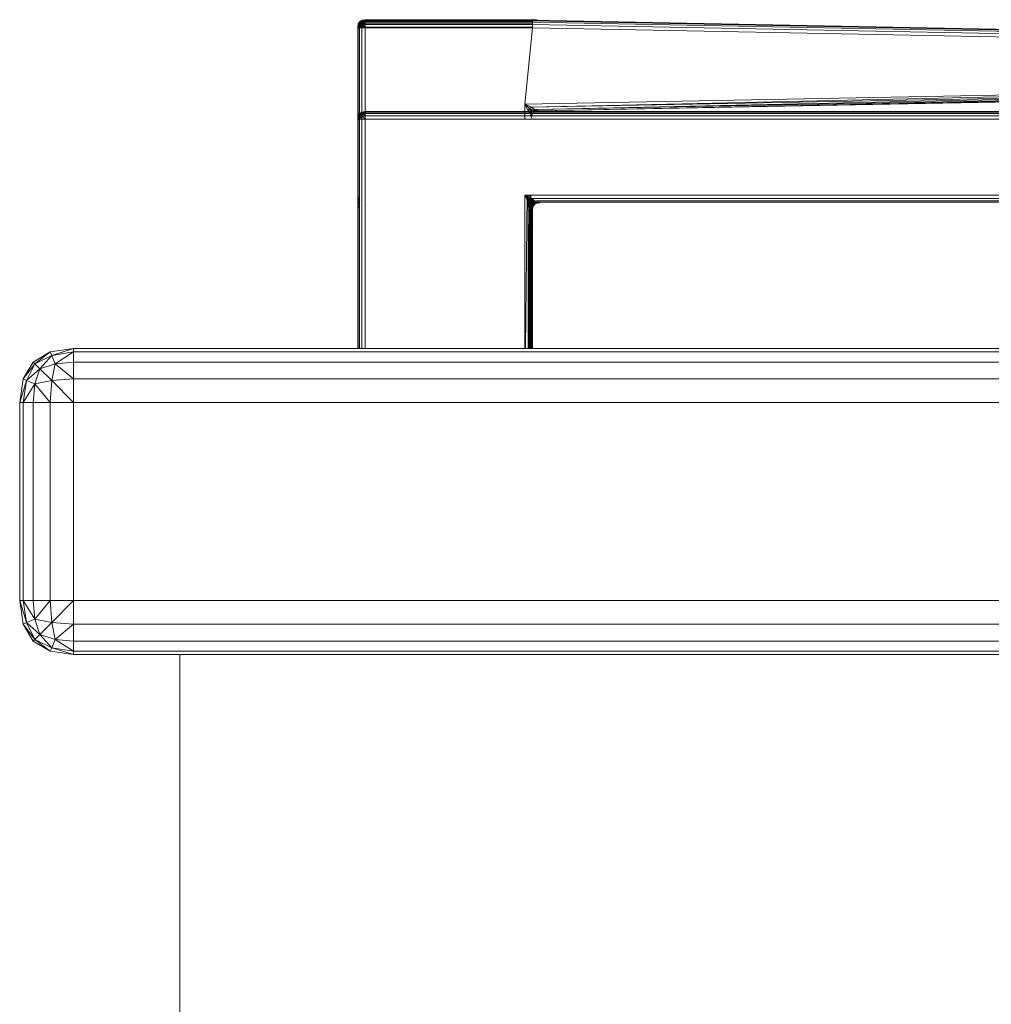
# Model space of a CAD drawing. Header units: millimetres. Extents: x 1 to 3476, y -521 to 159.
# Tile 33 of 130: x 999 to 1077, y 80 to 159. Entities that reach past the tile are written whole.
import ezdxf

# ---------------------------------------------------------------- set-up
doc = ezdxf.new("R2010")
doc.units = ezdxf.units.MM
doc.layers.add('VG491211CA_dwg', color=8, linetype='Continuous', lineweight=9)

# ---------------------------------------------------------------- blocks, each defined once
blk = doc.blocks.new('VG491211CA_dwg-300031-Północ')
at = {"color": 18, "lineweight": 9}
for p, q in [((-881.015, 158.338), (-880.977, 158.6)), ((-880.977, 158.6), (-881.015, 158.338)), ((-880.986, 158.547), (-880.874, 158.734)), ((-880.874, 158.734), (-880.986, 158.547)), ((-880.986, 158.547), (-880.855, 158.716)), ((-880.986, 158.547), (-880.855, 158.716)), ((-880.977, 158.6), (-880.865, 158.788)), ((-880.865, 158.788), (-880.977, 158.6)), ((-880.977, 158.6), (-880.846, 158.769)), ((-880.977, 158.6), (-880.846, 158.769)), ((-880.94, 158.582), (-880.977, 158.6)), ((-880.977, 158.6), (-880.94, 158.582)), ((-880.948, 158.528), (-880.855, 158.716)), ((-880.855, 158.716), (-880.948, 158.528)), ((-880.948, 158.528), (-880.799, 158.659)), ((-880.948, 158.528), (-880.799, 158.659)), ((-880.94, 158.582), (-880.846, 158.769)), ((-880.846, 158.769), (-880.94, 158.582)), ((-880.94, 158.582), (-880.79, 158.713)), ((-880.94, 158.582), (-880.79, 158.713)), ((-880.686, 158.847), (-880.874, 158.734)), ((-880.874, 158.734), (-880.686, 158.847)), ((-880.874, 158.734), (-880.855, 158.716)), ((-880.855, 158.716), (-880.874, 158.734)), ((-880.677, 158.9), (-880.865, 158.788)), ((-880.865, 158.788), (-880.677, 158.9)), ((-880.865, 158.788), (-880.846, 158.769)), ((-880.846, 158.769), (-880.865, 158.788)), ((-880.686, 158.847), (-880.855, 158.716)), ((-880.686, 158.847), (-880.855, 158.716)), ((-880.667, 158.809), (-880.855, 158.716)), ((-880.855, 158.716), (-880.667, 158.809)), ((-880.855, 158.716), (-880.799, 158.659)), ((-880.799, 158.659), (-880.855, 158.716)), ((-880.799, 158.659), (-880.855, 158.491)), ((-880.799, 158.659), (-880.855, 158.491)), ((-880.677, 158.9), (-880.846, 158.769)), ((-880.677, 158.9), (-880.846, 158.769)), ((-880.658, 158.863), (-880.846, 158.769)), ((-880.846, 158.769), (-880.658, 158.863)), ((-880.846, 158.769), (-880.79, 158.713)), ((-880.79, 158.713), (-880.846, 158.769)), ((-880.79, 158.713), (-880.846, 158.544)), ((-880.846, 158.544), (-880.79, 158.713)), ((-880.667, 158.809), (-880.799, 158.659)), ((-880.667, 158.809), (-880.799, 158.659)), ((-880.63, 158.716), (-880.799, 158.659)), ((-880.799, 158.659), (-880.63, 158.716)), ((-880.667, 158.528), (-880.799, 158.659)), ((-880.667, 158.528), (-880.799, 158.659)), ((-880.658, 158.863), (-880.79, 158.713)), ((-880.658, 158.863), (-880.79, 158.713)), ((-880.79, 158.713), (-880.621, 158.769)), ((-880.621, 158.769), (-880.79, 158.713)), ((-880.658, 158.582), (-880.79, 158.713)), ((-880.658, 158.582), (-880.79, 158.713)), ((-880.424, 158.884), (-880.686, 158.847)), ((-880.686, 158.847), (-880.424, 158.884)), ((-880.667, 158.809), (-880.686, 158.847)), ((-880.686, 158.847), (-880.667, 158.809)), ((-880.415, 158.938), (-880.677, 158.9)), ((-880.677, 158.9), (-880.415, 158.938)), ((-880.658, 158.863), (-880.677, 158.9)), ((-880.677, 158.9), (-880.658, 158.863)), ((-880.424, 158.884), (-880.667, 158.809)), ((-880.424, 158.884), (-880.667, 158.809)), ((-880.424, 158.847), (-880.667, 158.809)), ((-880.667, 158.809), (-880.424, 158.847)), ((-880.63, 158.716), (-880.667, 158.809)), ((-880.667, 158.809), (-880.63, 158.716)), ((-880.667, 158.528), (-880.63, 158.716)), ((-880.63, 158.716), (-880.667, 158.528)), ((-880.415, 158.938), (-880.658, 158.863)), ((-880.415, 158.938), (-880.658, 158.863)), ((-880.415, 158.9), (-880.658, 158.863)), ((-880.658, 158.863), (-880.415, 158.9)), ((-880.621, 158.769), (-880.658, 158.863)), ((-880.658, 158.863), (-880.621, 158.769)), ((-880.621, 158.769), (-880.658, 158.582)), ((-880.658, 158.582), (-880.621, 158.769)), ((-880.424, 158.847), (-880.63, 158.716)), ((-880.424, 158.847), (-880.63, 158.716)), ((-880.424, 158.734), (-880.63, 158.716)), ((-880.63, 158.716), (-880.424, 158.734)), ((-880.424, 158.547), (-880.63, 158.716)), ((-880.424, 158.547), (-880.63, 158.716)), ((-880.415, 158.9), (-880.621, 158.769)), ((-880.415, 158.9), (-880.621, 158.769)), ((-880.621, 158.769), (-880.415, 158.788)), ((-880.415, 158.788), (-880.621, 158.769)), ((-880.415, 158.6), (-880.621, 158.769)), ((-880.415, 158.6), (-880.621, 158.769)), ((-880.424, 158.884), (-867.031, 158.884)), ((-880.424, 158.847), (-880.424, 158.884)), ((-867.031, 158.884), (-880.424, 158.884)), ((-880.424, 158.884), (-880.424, 158.847)), ((-880.424, 158.847), (-867.028, 158.847)), ((-880.424, 158.734), (-880.424, 158.847)), ((-867.028, 158.847), (-880.424, 158.847)), ((-880.424, 158.847), (-880.424, 158.734)), ((-867.027, 158.734), (-880.424, 158.734)), ((-880.424, 158.734), (-880.424, 158.547)), ((-880.424, 158.734), (-867.027, 158.734)), ((-880.424, 158.547), (-880.424, 158.734)), ((-880.415, 158.938), (-867.023, 158.938)), ((-880.415, 158.9), (-880.415, 158.938)), ((-867.023, 158.938), (-880.415, 158.938)), ((-880.415, 158.938), (-880.415, 158.9)), ((-880.415, 158.9), (-867.02, 158.9)), ((-880.415, 158.788), (-880.415, 158.9)), ((-880.415, 158.9), (-880.415, 158.788)), ((-867.02, 158.9), (-880.415, 158.9)), ((-880.415, 158.788), (-867.028, 158.788)), ((-880.415, 158.6), (-880.415, 158.788)), ((-867.028, 158.788), (-880.415, 158.788)), ((-880.415, 158.788), (-880.415, 158.6)), ((-867.027, 158.6), (-880.415, 158.6)), ((-880.415, 158.6), (-867.027, 158.6)), ((-867.028, 158.847), (-867.031, 158.884)), ((-867.031, 158.884), (-866.652, 158.877)), ((-867.031, 158.884), (-867.028, 158.847)), ((-866.652, 158.877), (-867.031, 158.884)), ((-867.028, 158.847), (-867.027, 158.734)), ((-789.411, 157.347), (-867.028, 158.847)), ((-789.411, 157.234), (-867.027, 158.734)), ((-867.027, 158.734), (-867.027, 158.547)), ((-867.02, 158.9), (-867.023, 158.938)), ((-867.023, 158.938), (-866.652, 158.931)), ((-867.023, 158.938), (-867.02, 158.9)), ((-866.652, 158.931), (-867.023, 158.938)), ((-789.794, 157.408), (-867.02, 158.9)), ((-881.023, 158.284), (-880.986, 158.547)), ((-880.986, 158.547), (-881.023, 158.284)), ((-881.023, 158.284), (-880.948, 158.528)), ((-881.023, 158.284), (-880.948, 158.528)), ((-881.023, 132.579), (-881.023, 158.284)), ((-881.023, 158.284), (-880.986, 158.284)), ((-881.023, 158.284), (-881.023, 132.579)), ((-880.986, 158.284), (-881.023, 158.284)), ((-881.015, 158.338), (-880.94, 158.582)), ((-881.015, 158.338), (-880.94, 158.582)), ((-881.015, 132.579), (-881.015, 158.338)), ((-881.015, 158.338), (-880.977, 158.338)), ((-881.015, 158.338), (-881.015, 132.579)), ((-880.977, 158.338), (-881.015, 158.338)), ((-880.948, 158.528), (-880.986, 158.547)), ((-880.986, 158.547), (-880.948, 158.528)), ((-880.986, 158.284), (-880.948, 158.528)), ((-880.948, 158.528), (-880.986, 158.284)), ((-880.986, 158.284), (-880.855, 158.491)), ((-880.986, 158.284), (-880.855, 158.491)), ((-880.986, 132.579), (-880.986, 158.284)), ((-880.986, 158.284), (-880.874, 158.284)), ((-880.986, 158.284), (-880.986, 132.579)), ((-880.874, 158.284), (-880.986, 158.284)), ((-880.977, 158.338), (-880.94, 158.582)), ((-880.94, 158.582), (-880.977, 158.338)), ((-880.977, 158.338), (-880.846, 158.544)), ((-880.977, 158.338), (-880.846, 158.544)), ((-880.977, 132.579), (-880.977, 158.338)), ((-880.977, 158.338), (-880.865, 158.338)), ((-880.977, 158.338), (-880.977, 132.579)), ((-880.865, 158.338), (-880.977, 158.338)), ((-880.855, 158.491), (-880.948, 158.528)), ((-880.948, 158.528), (-880.855, 158.491)), ((-880.846, 158.544), (-880.94, 158.582)), ((-880.94, 158.582), (-880.846, 158.544)), ((-880.855, 158.491), (-880.874, 158.284)), ((-880.855, 158.491), (-880.874, 158.284)), ((-880.686, 158.284), (-880.874, 158.284)), ((-880.874, 158.284), (-880.874, 132.579)), ((-880.846, 158.544), (-880.865, 158.338)), ((-880.865, 158.338), (-880.846, 158.544)), ((-880.677, 158.338), (-880.865, 158.338)), ((-880.855, 158.491), (-880.667, 158.528)), ((-880.667, 158.528), (-880.855, 158.491)), ((-880.686, 158.284), (-880.855, 158.491)), ((-880.686, 158.284), (-880.855, 158.491)), ((-880.658, 158.582), (-880.846, 158.544)), ((-880.846, 158.544), (-880.658, 158.582)), ((-880.677, 158.338), (-880.846, 158.544)), ((-880.677, 158.338), (-880.846, 158.544)), ((-880.686, 158.284), (-880.667, 158.528)), ((-880.667, 158.528), (-880.686, 158.284)), ((-880.686, 132.579), (-880.686, 158.284)), ((-880.424, 158.284), (-880.686, 158.284)), ((-880.658, 158.582), (-880.677, 158.338)), ((-880.677, 158.338), (-880.658, 158.582)), ((-880.415, 158.338), (-880.677, 158.338)), ((-880.667, 158.528), (-880.424, 158.547)), ((-880.424, 158.547), (-880.667, 158.528)), ((-880.424, 158.284), (-880.667, 158.528)), ((-880.424, 158.284), (-880.667, 158.528)), ((-880.415, 158.6), (-880.658, 158.582)), ((-880.658, 158.582), (-880.415, 158.6)), ((-880.415, 158.338), (-880.658, 158.582)), ((-880.415, 158.338), (-880.658, 158.582)), ((-880.424, 158.547), (-867.027, 158.547)), ((-880.424, 158.547), (-880.424, 158.284)), ((-867.027, 158.547), (-880.424, 158.547)), ((-880.424, 158.284), (-880.424, 158.547)), ((-880.424, 158.284), (-867.029, 158.284)), ((-880.424, 151.581), (-880.424, 158.284)), ((-880.415, 158.338), (-880.415, 158.6)), ((-880.415, 158.6), (-880.415, 158.338)), ((-880.415, 158.338), (-867.029, 158.338)), ((-867.029, 158.284), (-867.624, 152.169)), ((-867.027, 158.547), (-867.029, 158.284)), ((-867.029, 158.284), (-789.411, 156.784)), ((-867.027, 158.547), (-789.411, 157.047)), ((-789.411, 153.681), (-867.624, 152.169)), ((-789.411, 153.646), (-867.099, 151.917)), ((-789.411, 153.418), (-867.099, 151.917)), ((-789.411, 153.394), (-866.724, 151.737)), ((-789.411, 153.231), (-866.724, 151.737)), ((-866.499, 151.629), (-789.411, 153.216)), ((-866.499, 151.629), (-789.411, 153.118)), ((-880.686, 151.538), (-880.873, 151.426)), ((-880.873, 151.426), (-880.686, 151.538)), ((-880.686, 151.538), (-880.855, 151.407)), ((-880.686, 151.538), (-880.855, 151.407)), ((-880.667, 151.501), (-880.855, 151.407)), ((-880.855, 151.407), (-880.667, 151.501)), ((-880.667, 151.501), (-880.799, 151.351)), ((-880.667, 151.501), (-880.798, 151.351)), ((-880.423, 151.576), (-880.686, 151.538)), ((-880.686, 151.538), (-880.423, 151.576)), ((-880.667, 151.501), (-880.686, 151.538)), ((-880.686, 151.538), (-880.667, 151.501)), ((-880.423, 151.576), (-880.667, 151.501)), ((-880.423, 151.576), (-880.667, 151.501)), ((-880.423, 151.538), (-880.667, 151.501)), ((-880.667, 151.501), (-880.423, 151.538)), ((-880.63, 151.407), (-880.667, 151.501)), ((-880.667, 151.501), (-880.63, 151.407)), ((-880.423, 151.538), (-880.63, 151.407)), ((-880.423, 151.538), (-880.63, 151.407)), ((-880.423, 151.576), (-867.023, 151.576)), ((-880.423, 151.538), (-880.423, 151.576)), ((-880.423, 151.576), (-880.423, 151.538)), ((-867.023, 151.576), (-880.423, 151.576)), ((-880.423, 151.538), (-867.023, 151.538)), ((-880.423, 151.426), (-880.423, 151.538)), ((-867.023, 151.538), (-880.423, 151.538)), ((-880.423, 151.538), (-880.423, 151.426)), ((-867.099, 151.917), (-867.624, 152.169)), ((-867.624, 152.169), (-867.261, 151.815)), ((-867.624, 152.169), (-867.361, 151.649)), ((-867.624, 152.169), (-867.624, 150.976)), ((-867.361, 151.649), (-867.262, 151.815)), ((-867.261, 151.815), (-867.361, 151.649)), ((-867.155, 151.354), (-867.361, 151.649)), ((-867.136, 151.429), (-867.361, 151.649)), ((-867.155, 151.354), (-867.361, 151.649)), ((-867.155, 151.354), (-867.361, 151.649)), ((-867.352, 151.703), (-867.253, 151.868)), ((-867.253, 151.868), (-867.352, 151.703)), ((-867.262, 151.815), (-867.099, 151.917)), ((-867.136, 151.429), (-867.262, 151.815)), ((-867.262, 151.815), (-867.024, 151.581)), ((-867.099, 151.917), (-867.261, 151.815)), ((-866.874, 151.696), (-867.261, 151.815)), ((-867.261, 151.815), (-867.024, 151.581)), ((-867.261, 151.815), (-867.136, 151.429)), ((-867.127, 151.483), (-867.253, 151.868)), ((-867.253, 151.868), (-867.127, 151.483)), ((-867.225, 151.576), (-866.652, 151.576)), ((-866.652, 151.576), (-867.225, 151.576)), ((-867.024, 151.581), (-867.136, 151.429)), ((-867.136, 151.429), (-867.024, 151.581)), ((-866.799, 151.717), (-867.099, 151.917)), ((-866.799, 151.717), (-867.099, 151.917)), ((-866.874, 151.696), (-867.024, 151.581)), ((-867.024, 151.581), (-866.874, 151.696)), ((-867.023, 151.576), (-866.652, 151.576)), ((-866.652, 151.576), (-867.023, 151.576)), ((-790.574, 151.538), (-867.023, 151.538)), ((-866.865, 151.75), (-867.015, 151.635)), ((-867.015, 151.635), (-866.865, 151.75)), ((-867.015, 151.63), (-866.652, 151.63)), ((-867.015, 151.63), (-866.652, 151.63)), ((-866.874, 151.696), (-866.911, 151.471)), ((-866.911, 151.471), (-866.874, 151.696)), ((-866.865, 151.75), (-866.902, 151.524)), ((-866.902, 151.524), (-866.865, 151.75)), ((-866.874, 151.696), (-866.724, 151.587)), ((-866.874, 151.696), (-866.724, 151.587)), ((-866.865, 151.75), (-866.715, 151.64)), ((-866.865, 151.75), (-866.715, 151.64)), ((-866.799, 151.717), (-866.724, 151.587)), ((-866.724, 151.737), (-866.499, 151.629)), ((-866.724, 151.587), (-866.499, 151.629)), ((-866.652, 151.6), (-866.724, 151.587)), ((-866.724, 151.587), (-866.686, 151.55)), ((-866.686, 151.55), (-866.724, 151.587)), ((-866.499, 151.629), (-866.686, 151.55)), ((-866.686, 151.55), (-866.499, 151.629)), ((-866.652, 151.614), (-866.677, 151.604)), ((-866.677, 151.604), (-866.652, 151.614)), ((-866.424, 151.593), (-866.652, 151.556)), ((-866.652, 151.556), (-866.424, 151.593)), ((-790.904, 151.592), (-866.652, 151.592)), ((-866.499, 151.629), (-866.424, 151.593)), ((-866.424, 151.593), (-866.499, 151.629)), ((-881.023, 150.976), (-880.986, 151.238)), ((-880.986, 151.238), (-881.023, 150.976)), ((-881.023, 150.976), (-880.986, 151.238)), ((-880.986, 151.238), (-881.023, 150.976)), ((-881.023, 150.976), (-880.948, 151.22)), ((-881.023, 150.976), (-880.948, 151.22)), ((-881.023, 150.976), (-880.948, 151.22)), ((-881.023, 150.976), (-880.948, 151.22)), ((-881.023, 150.976), (-881.023, 144.273)), ((-880.986, 150.976), (-881.023, 150.976)), ((-881.023, 144.273), (-881.023, 150.976)), ((-881.023, 150.976), (-880.986, 150.976)), ((-881.023, 150.976), (-881.023, 144.273)), ((-880.986, 150.976), (-881.023, 150.976)), ((-881.023, 132.579), (-881.023, 150.976)), ((-881.023, 150.976), (-880.986, 150.976)), ((-881.015, 151.03), (-880.977, 151.292)), ((-880.977, 151.292), (-881.015, 151.03)), ((-881.015, 151.03), (-880.977, 151.292)), ((-880.977, 151.292), (-881.015, 151.03)), ((-881.015, 151.03), (-880.94, 151.273)), ((-881.015, 151.03), (-880.94, 151.273)), ((-881.015, 151.03), (-880.94, 151.273)), ((-881.015, 151.03), (-880.94, 151.273)), ((-881.015, 144.326), (-881.015, 151.03)), ((-881.015, 151.03), (-880.977, 151.03)), ((-881.015, 151.03), (-881.015, 132.579)), ((-880.977, 151.03), (-881.015, 151.03)), ((-881.015, 132.579), (-881.015, 151.03)), ((-881.015, 151.03), (-880.977, 151.03)), ((-881.015, 151.03), (-881.015, 132.579)), ((-880.977, 151.03), (-881.015, 151.03)), ((-880.986, 151.238), (-880.874, 151.426)), ((-880.874, 151.426), (-880.986, 151.238)), ((-880.986, 151.238), (-880.873, 151.426)), ((-880.873, 151.426), (-880.986, 151.238)), ((-880.986, 151.238), (-880.855, 151.407)), ((-880.986, 151.238), (-880.855, 151.407)), ((-880.986, 151.238), (-880.855, 151.407)), ((-880.986, 151.238), (-880.855, 151.407)), ((-880.948, 151.22), (-880.986, 151.238)), ((-880.986, 151.238), (-880.948, 151.22)), ((-880.948, 151.22), (-880.986, 151.238)), ((-880.986, 151.238), (-880.948, 151.22)), ((-880.986, 150.976), (-880.948, 151.22)), ((-880.948, 151.22), (-880.986, 150.976)), ((-880.986, 150.976), (-880.948, 151.22)), ((-880.948, 151.22), (-880.986, 150.976)), ((-880.986, 150.976), (-880.855, 151.182)), ((-880.986, 150.976), (-880.855, 151.182)), ((-880.986, 150.976), (-880.855, 151.182)), ((-880.986, 150.976), (-880.855, 151.182)), ((-880.986, 150.976), (-880.874, 150.976)), ((-880.986, 150.976), (-880.986, 144.535)), ((-880.874, 150.976), (-880.986, 150.976)), ((-880.986, 144.273), (-880.986, 150.976)), ((-880.986, 150.976), (-880.873, 150.976)), ((-880.986, 150.976), (-880.986, 144.273)), ((-880.873, 150.976), (-880.986, 150.976)), ((-880.986, 132.579), (-880.986, 150.976)), ((-880.977, 151.292), (-880.865, 151.48)), ((-880.865, 151.48), (-880.977, 151.292)), ((-880.977, 151.292), (-880.865, 151.48)), ((-880.865, 151.48), (-880.977, 151.292)), ((-880.94, 151.273), (-880.977, 151.292)), ((-880.977, 151.292), (-880.94, 151.273)), ((-880.94, 151.273), (-880.977, 151.292)), ((-880.977, 151.292), (-880.94, 151.273)), ((-880.977, 151.03), (-880.94, 151.273)), ((-880.94, 151.273), (-880.977, 151.03)), ((-880.977, 151.03), (-880.94, 151.273)), ((-880.94, 151.273), (-880.977, 151.03)), ((-880.977, 144.326), (-880.977, 151.03)), ((-880.977, 151.03), (-880.865, 151.03)), ((-880.977, 151.03), (-880.977, 132.579)), ((-880.865, 151.03), (-880.977, 151.03)), ((-880.977, 132.579), (-880.977, 151.03)), ((-880.977, 151.03), (-880.865, 151.03)), ((-880.977, 151.03), (-880.977, 132.579)), ((-880.865, 151.03), (-880.977, 151.03)), ((-880.948, 151.22), (-880.855, 151.407)), ((-880.855, 151.407), (-880.948, 151.22)), ((-880.948, 151.22), (-880.799, 151.351)), ((-880.948, 151.22), (-880.798, 151.351)), ((-880.855, 151.182), (-880.948, 151.22)), ((-880.948, 151.22), (-880.855, 151.182)), ((-880.873, 150.976), (-880.874, 144.273)), ((-880.873, 150.976), (-880.874, 144.273)), ((-880.873, 151.426), (-880.855, 151.407)), ((-880.855, 151.407), (-880.873, 151.426)), ((-880.855, 151.182), (-880.873, 150.976)), ((-880.855, 151.182), (-880.873, 150.976)), ((-880.686, 150.976), (-880.873, 150.976)), ((-880.873, 150.976), (-880.686, 150.976)), ((-880.855, 151.407), (-880.799, 151.351)), ((-880.798, 151.351), (-880.855, 151.407)), ((-880.798, 151.351), (-880.855, 151.182)), ((-880.799, 151.351), (-880.855, 151.182)), ((-880.855, 151.182), (-880.667, 151.22)), ((-880.667, 151.22), (-880.855, 151.182)), ((-880.686, 150.976), (-880.855, 151.182)), ((-880.686, 150.976), (-880.855, 151.182)), ((-880.799, 151.351), (-880.63, 151.407)), ((-880.667, 151.22), (-880.799, 151.351)), ((-880.63, 151.407), (-880.798, 151.351)), ((-880.667, 151.22), (-880.798, 151.351)), ((-880.686, 150.976), (-880.667, 151.22)), ((-880.667, 151.22), (-880.686, 150.976)), ((-880.686, 144.273), (-880.686, 150.976)), ((-880.423, 150.976), (-880.686, 150.976)), ((-880.686, 150.976), (-880.686, 144.273)), ((-880.686, 150.976), (-880.423, 150.976)), ((-880.667, 151.22), (-880.63, 151.407)), ((-880.63, 151.407), (-880.667, 151.22)), ((-880.667, 151.22), (-880.423, 151.238)), ((-880.423, 151.238), (-880.667, 151.22)), ((-880.423, 150.976), (-880.667, 151.22)), ((-880.423, 150.976), (-880.667, 151.22)), ((-880.423, 151.426), (-880.63, 151.407)), ((-880.63, 151.407), (-880.423, 151.426)), ((-880.423, 151.238), (-880.63, 151.407)), ((-880.423, 151.238), (-880.63, 151.407)), ((-867.023, 151.426), (-880.423, 151.426)), ((-880.423, 151.426), (-880.423, 151.238)), ((-880.423, 151.238), (-880.423, 151.426)), ((-880.423, 151.426), (-867.023, 151.426)), ((-880.423, 151.238), (-867.023, 151.238)), ((-880.423, 151.238), (-880.423, 150.976)), ((-867.023, 151.238), (-880.423, 151.238)), ((-880.423, 150.976), (-880.423, 151.238)), ((-880.423, 144.273), (-880.423, 150.976)), ((-880.423, 150.976), (-867.023, 150.976)), ((-867.061, 151.055), (-867.174, 151.278)), ((-867.174, 151.278), (-867.061, 151.055)), ((-867.155, 151.354), (-867.023, 151.281)), ((-867.155, 151.354), (-867.024, 151.281)), ((-867.136, 151.429), (-867.023, 151.281)), ((-867.136, 151.429), (-867.024, 151.281)), ((-867.023, 151.426), (-790.461, 151.426)), ((-867.023, 151.238), (-790.274, 151.238)), ((-867.023, 150.976), (-790.011, 150.976)), ((-880.986, 144.535), (-881.023, 144.273)), ((-880.874, 144.723), (-880.986, 144.535)), ((-880.986, 144.535), (-880.863, 144.458)), ((-880.986, 144.535), (-880.95, 144.273)), ((-867.099, 144.61), (-867.624, 144.873)), ((-867.624, 144.873), (-867.26, 144.509)), ((-867.624, 144.873), (-867.361, 144.348)), ((-790.011, 144.873), (-867.624, 144.873)), ((-867.624, 144.873), (-867.624, 132.579)), ((-867.439, 144.887), (-867.582, 132.579)), ((-867.497, 144.542), (-867.074, 144.385)), ((-867.361, 144.893), (-867.361, 132.579)), ((-867.361, 144.348), (-867.26, 144.509)), ((-867.26, 144.509), (-867.361, 144.348)), ((-867.352, 144.401), (-867.251, 144.563)), ((-867.352, 144.401), (-867.251, 144.563)), ((-867.251, 144.563), (-867.352, 144.401)), ((-867.251, 144.563), (-867.352, 144.401)), ((-867.146, 144.101), (-867.352, 144.401)), ((-867.146, 144.101), (-867.352, 144.401)), ((-867.127, 144.176), (-867.352, 144.401)), ((-867.127, 144.176), (-867.352, 144.401)), ((-867.146, 144.101), (-867.352, 144.401)), ((-867.146, 144.101), (-867.352, 144.401)), ((-867.146, 144.101), (-867.352, 144.401)), ((-867.146, 144.101), (-867.352, 144.401)), ((-867.227, 144.904), (-867.331, 132.579)), ((-867.331, 132.579), (-867.227, 144.904)), ((-867.322, 132.579), (-867.219, 144.873)), ((-867.219, 144.873), (-867.322, 132.579)), ((-867.074, 144.385), (-867.303, 144.61)), ((-866.999, 144.404), (-867.303, 144.61)), ((-867.016, 144.452), (-867.295, 144.573)), ((-867.295, 144.573), (-867.183, 144.252)), ((-867.26, 144.509), (-867.099, 144.61)), ((-867.099, 144.61), (-867.26, 144.509)), ((-867.136, 144.123), (-867.26, 144.509)), ((-867.26, 144.509), (-867.023, 144.273)), ((-866.874, 144.385), (-867.26, 144.509)), ((-867.26, 144.509), (-867.023, 144.273)), ((-867.26, 144.509), (-867.136, 144.123)), ((-867.127, 144.176), (-867.251, 144.563)), ((-867.127, 144.176), (-867.251, 144.563)), ((-867.251, 144.563), (-867.127, 144.176)), ((-867.251, 144.563), (-867.127, 144.176)), ((-867.016, 144.452), (-867.183, 144.252)), ((-867.174, 132.579), (-867.174, 144.908)), ((-867.174, 144.908), (-867.174, 132.579)), ((-867.165, 144.873), (-867.165, 132.579)), ((-867.165, 144.873), (-867.165, 132.579)), ((-867.155, 132.579), (-867.094, 144.61)), ((-867.094, 144.61), (-867.155, 132.579)), ((-867.147, 132.579), (-867.085, 144.61)), ((-867.085, 144.61), (-867.147, 132.579)), ((-866.799, 144.404), (-867.099, 144.61)), ((-790.274, 144.61), (-867.099, 144.61)), ((-866.799, 144.404), (-867.099, 144.61)), ((-867.061, 132.579), (-867.061, 144.61)), ((-867.061, 144.61), (-867.061, 132.579)), ((-867.052, 132.579), (-867.052, 144.61)), ((-867.052, 144.61), (-867.052, 132.579)), ((-867.016, 144.452), (-867.027, 144.214)), ((-867.024, 132.579), (-867.024, 144.61)), ((-867.024, 144.61), (-867.024, 132.579)), ((-867.015, 132.579), (-867.015, 144.61)), ((-867.015, 144.61), (-867.015, 132.579)), ((-866.865, 144.439), (-867.015, 144.326)), ((-866.865, 144.439), (-867.015, 144.326)), ((-867.015, 144.326), (-866.865, 144.439)), ((-867.015, 144.326), (-866.865, 144.439)), ((-866.999, 144.404), (-866.919, 144.273)), ((-866.693, 144.31), (-866.924, 144.423)), ((-866.865, 144.439), (-866.902, 144.214)), ((-866.902, 144.214), (-866.865, 144.439)), ((-866.865, 144.439), (-866.902, 144.214)), ((-866.902, 144.214), (-866.865, 144.439)), ((-866.865, 144.439), (-866.715, 144.326)), ((-866.865, 144.439), (-866.715, 144.326)), ((-866.865, 144.439), (-866.715, 144.326)), ((-866.865, 144.439), (-866.715, 144.326)), ((-866.799, 144.404), (-866.724, 144.273)), ((-790.461, 144.423), (-866.724, 144.423)), ((-866.724, 144.423), (-866.498, 144.31)), ((-881.023, 144.273), (-880.95, 144.273)), ((-881.023, 144.273), (-880.986, 144.01)), ((-881.023, 132.579), (-881.023, 144.273)), ((-881.023, 144.273), (-881.023, 132.579)), ((-881.023, 144.273), (-881.023, 132.579)), ((-881.015, 132.579), (-881.015, 144.326)), ((-880.95, 144.273), (-880.986, 144.01)), ((-880.986, 132.579), (-880.986, 144.273)), ((-880.986, 144.273), (-880.986, 132.579)), ((-880.986, 144.01), (-880.863, 144.087)), ((-880.986, 144.01), (-880.874, 143.823)), ((-880.986, 144.01), (-880.986, 132.579)), ((-880.977, 132.579), (-880.977, 144.326)), ((-880.874, 144.273), (-880.873, 132.579)), ((-880.874, 144.273), (-880.873, 132.579)), ((-880.686, 132.579), (-880.686, 144.273)), ((-880.686, 144.273), (-880.686, 132.579)), ((-880.423, 132.579), (-880.423, 144.273)), ((-867.155, 144.048), (-867.361, 144.348)), ((-867.136, 144.123), (-867.361, 144.348)), ((-867.361, 144.348), (-867.361, 132.579)), ((-867.155, 144.048), (-867.361, 144.348)), ((-867.361, 132.579), (-867.361, 144.348)), ((-867.155, 144.048), (-867.361, 144.348)), ((-867.174, 143.673), (-867.361, 143.673)), ((-867.361, 143.658), (-867.221, 132.579)), ((-867.352, 144.048), (-867.218, 143.973)), ((-867.223, 144.273), (-867.334, 144.123)), ((-867.106, 144.16), (-867.334, 144.123)), ((-867.334, 144.123), (-867.218, 143.973)), ((-867.183, 144.252), (-867.309, 143.987)), ((-867.309, 143.987), (-867.138, 143.993)), ((-867.309, 143.987), (-867.174, 143.673)), ((-867.218, 143.973), (-867.254, 143.748)), ((-867.176, 143.935), (-867.254, 143.748)), ((-867.254, 143.748), (-867.197, 132.579)), ((-867.254, 143.748), (-867.11, 132.579)), ((-867.254, 143.748), (-867.215, 143.673)), ((-867.074, 144.385), (-867.223, 144.273)), ((-867.223, 144.273), (-867.106, 144.16)), ((-867.106, 144.16), (-867.218, 143.973)), ((-867.063, 144.123), (-867.218, 143.973)), ((-867.176, 143.935), (-867.218, 143.973)), ((-867.215, 143.673), (-867.176, 143.935)), ((-867.026, 143.673), (-867.215, 143.673)), ((-867.215, 143.673), (-867.1, 132.579)), ((-867.215, 143.673), (-867.068, 132.579)), ((-867.183, 144.252), (-867.027, 144.214)), ((-867.183, 144.252), (-867.138, 143.993)), ((-867.176, 143.935), (-867.063, 144.123)), ((-866.993, 143.935), (-867.176, 143.935)), ((-867.026, 143.673), (-867.176, 143.935)), ((-867.174, 143.673), (-867.176, 132.579)), ((-867.138, 143.993), (-867.174, 143.673)), ((-867.174, 132.579), (-867.174, 143.973)), ((-867.173, 143.973), (-867.174, 132.579)), ((-867.061, 143.748), (-867.174, 143.973)), ((-867.174, 143.673), (-867.026, 143.956)), ((-867.093, 132.579), (-867.174, 143.673)), ((-867.062, 143.673), (-867.174, 143.673)), ((-867.173, 143.973), (-867.061, 143.748)), ((-867.165, 144.026), (-867.165, 132.579)), ((-867.052, 143.801), (-867.165, 144.026)), ((-867.165, 144.026), (-867.165, 132.579)), ((-867.165, 144.026), (-867.052, 143.801)), ((-867.165, 144.026), (-867.165, 132.579)), ((-867.052, 143.801), (-867.165, 144.026)), ((-867.165, 144.026), (-867.165, 132.579)), ((-867.165, 144.026), (-867.052, 143.801)), ((-867.155, 144.048), (-867.023, 143.973)), ((-867.155, 144.048), (-867.023, 143.973)), ((-867.146, 144.101), (-867.015, 144.026)), ((-867.146, 144.101), (-867.015, 144.026)), ((-867.146, 144.101), (-867.015, 144.026)), ((-867.146, 144.101), (-867.015, 144.026)), ((-867.027, 144.214), (-867.138, 143.993)), ((-867.138, 143.993), (-867.026, 143.956)), ((-867.023, 144.273), (-867.136, 144.123)), ((-867.136, 144.123), (-867.023, 144.273)), ((-867.136, 144.123), (-866.911, 144.16)), ((-866.911, 144.16), (-867.136, 144.123)), ((-867.136, 144.123), (-867.023, 143.973)), ((-867.136, 144.123), (-867.023, 143.973)), ((-867.015, 144.326), (-867.127, 144.176)), ((-867.015, 144.326), (-867.127, 144.176)), ((-867.127, 144.176), (-867.015, 144.326)), ((-867.127, 144.176), (-867.015, 144.326)), ((-867.127, 144.176), (-866.902, 144.214)), ((-866.902, 144.214), (-867.127, 144.176)), ((-867.127, 144.176), (-866.902, 144.214)), ((-866.902, 144.214), (-867.127, 144.176)), ((-867.127, 144.176), (-867.015, 144.026)), ((-867.127, 144.176), (-867.015, 144.026)), ((-867.127, 144.176), (-867.015, 144.026)), ((-867.127, 144.176), (-867.015, 144.026)), ((-867.074, 144.385), (-867.106, 144.16)), ((-866.919, 144.273), (-867.106, 144.16)), ((-867.106, 144.16), (-867.063, 144.123)), ((-867.074, 144.385), (-866.919, 144.273)), ((-867.066, 132.579), (-867.062, 143.673)), ((-866.919, 144.273), (-867.063, 144.123)), ((-867.063, 144.123), (-866.875, 144.235)), ((-867.063, 144.123), (-866.884, 144.123)), ((-866.993, 143.935), (-867.063, 144.123)), ((-867.062, 143.673), (-867.026, 143.956)), ((-867.062, 143.673), (-866.993, 143.935)), ((-867.041, 132.579), (-867.062, 143.673)), ((-867.026, 143.673), (-867.062, 143.673)), ((-867.061, 143.748), (-867.023, 143.973)), ((-867.023, 143.973), (-867.061, 143.748)), ((-867.061, 143.748), (-866.986, 143.935)), ((-866.986, 143.935), (-867.061, 143.748)), ((-867.061, 132.579), (-867.061, 143.748)), ((-867.023, 143.673), (-867.061, 143.748)), ((-867.061, 143.748), (-867.061, 132.579)), ((-867.061, 143.748), (-867.023, 143.673)), ((-867.052, 143.801), (-867.015, 144.026)), ((-867.015, 144.026), (-867.052, 143.801)), ((-867.052, 143.801), (-867.015, 144.026)), ((-867.015, 144.026), (-867.052, 143.801)), ((-867.052, 143.801), (-866.977, 143.989)), ((-866.977, 143.989), (-867.052, 143.801)), ((-867.052, 143.801), (-866.977, 143.989)), ((-866.977, 143.989), (-867.052, 143.801)), ((-867.052, 132.579), (-867.052, 143.801)), ((-867.015, 143.726), (-867.052, 143.801)), ((-867.052, 143.801), (-867.052, 132.579)), ((-867.052, 143.801), (-867.015, 143.726)), ((-867.052, 132.579), (-867.052, 143.801)), ((-867.015, 143.726), (-867.052, 143.801)), ((-867.052, 143.801), (-867.052, 132.579)), ((-867.052, 143.801), (-867.015, 143.726)), ((-867.032, 132.579), (-867.026, 143.673)), ((-867.027, 144.214), (-866.828, 144.369)), ((-867.026, 143.956), (-867.027, 144.214)), ((-866.914, 144.153), (-867.027, 144.214)), ((-867.026, 143.956), (-866.914, 144.153)), ((-867.026, 143.956), (-866.884, 144.123)), ((-867.026, 143.956), (-866.993, 143.935)), ((-866.993, 143.935), (-867.026, 143.673)), ((-867.022, 132.579), (-867.026, 143.673)), ((-866.874, 144.385), (-867.023, 144.273)), ((-867.023, 144.273), (-866.874, 144.385)), ((-866.911, 144.16), (-867.023, 144.273)), ((-867.023, 144.273), (-866.911, 144.16)), ((-867.023, 143.973), (-866.911, 144.16)), ((-866.911, 144.16), (-867.023, 143.973)), ((-867.023, 143.973), (-866.873, 144.123)), ((-866.873, 144.123), (-867.023, 143.973)), ((-867.023, 143.973), (-866.986, 143.935)), ((-866.986, 143.935), (-867.023, 143.973)), ((-867.023, 143.673), (-866.986, 143.935)), ((-866.986, 143.935), (-867.023, 143.673)), ((-867.023, 132.579), (-867.023, 143.673)), ((-867.023, 143.673), (-867.023, 132.579)), ((-866.902, 144.214), (-867.015, 144.326)), ((-867.015, 144.326), (-866.902, 144.214)), ((-866.902, 144.214), (-867.015, 144.326)), ((-867.015, 144.326), (-866.902, 144.214)), ((-867.015, 144.026), (-866.902, 144.214)), ((-866.902, 144.214), (-867.015, 144.026)), ((-867.015, 144.026), (-866.902, 144.214)), ((-866.902, 144.214), (-867.015, 144.026)), ((-867.015, 144.026), (-866.865, 144.176)), ((-866.865, 144.176), (-867.015, 144.026)), ((-867.015, 144.026), (-866.865, 144.176)), ((-866.865, 144.176), (-867.015, 144.026)), ((-867.015, 144.026), (-866.977, 143.989)), ((-866.977, 143.989), (-867.015, 144.026)), ((-867.015, 144.026), (-866.977, 143.989)), ((-866.977, 143.989), (-867.015, 144.026)), ((-867.015, 143.726), (-866.977, 143.989)), ((-866.977, 143.989), (-867.015, 143.726)), ((-867.015, 143.726), (-866.977, 143.989)), ((-866.977, 143.989), (-867.015, 143.726)), ((-867.015, 132.579), (-867.015, 143.726)), ((-867.015, 143.726), (-867.015, 132.579)), ((-867.015, 132.579), (-867.015, 143.726)), ((-867.015, 143.726), (-867.015, 132.579)), ((-866.884, 144.123), (-866.993, 143.935)), ((-866.986, 143.935), (-866.873, 144.123)), ((-866.873, 144.123), (-866.986, 143.935)), ((-866.977, 143.989), (-866.865, 144.176)), ((-866.865, 144.176), (-866.977, 143.989)), ((-866.977, 143.989), (-866.865, 144.176)), ((-866.865, 144.176), (-866.977, 143.989)), ((-866.693, 144.31), (-866.919, 144.273)), ((-866.919, 144.273), (-866.875, 144.235)), ((-866.914, 144.153), (-866.828, 144.369)), ((-866.914, 144.153), (-866.722, 144.275)), ((-866.698, 144.235), (-866.914, 144.153)), ((-866.884, 144.123), (-866.914, 144.153)), ((-866.874, 144.385), (-866.911, 144.16)), ((-866.911, 144.16), (-866.874, 144.385)), ((-866.724, 144.273), (-866.911, 144.16)), ((-866.911, 144.16), (-866.724, 144.273)), ((-866.873, 144.123), (-866.911, 144.16)), ((-866.911, 144.16), (-866.873, 144.123)), ((-866.715, 144.326), (-866.902, 144.214)), ((-866.902, 144.214), (-866.715, 144.326)), ((-866.715, 144.326), (-866.902, 144.214)), ((-866.902, 144.214), (-866.715, 144.326)), ((-866.865, 144.176), (-866.902, 144.214)), ((-866.902, 144.214), (-866.865, 144.176)), ((-866.865, 144.176), (-866.902, 144.214)), ((-866.902, 144.214), (-866.865, 144.176)), ((-866.875, 144.235), (-866.884, 144.123)), ((-866.698, 144.235), (-866.884, 144.123)), ((-866.693, 144.31), (-866.875, 144.235)), ((-866.875, 144.235), (-866.612, 144.273)), ((-866.875, 144.235), (-866.698, 144.235)), ((-866.874, 144.385), (-866.724, 144.273)), ((-866.874, 144.385), (-866.724, 144.273)), ((-866.724, 144.273), (-866.873, 144.123)), ((-866.873, 144.123), (-866.724, 144.273)), ((-866.686, 144.235), (-866.873, 144.123)), ((-866.873, 144.123), (-866.686, 144.235)), ((-866.715, 144.326), (-866.865, 144.176)), ((-866.865, 144.176), (-866.715, 144.326)), ((-866.715, 144.326), (-866.865, 144.176)), ((-866.865, 144.176), (-866.715, 144.326)), ((-866.677, 144.289), (-866.865, 144.176)), ((-866.865, 144.176), (-866.677, 144.289)), ((-866.677, 144.289), (-866.865, 144.176)), ((-866.865, 144.176), (-866.677, 144.289)), ((-866.722, 144.275), (-866.828, 144.369)), ((-866.724, 144.273), (-866.498, 144.31)), ((-866.652, 144.285), (-866.724, 144.273)), ((-866.724, 144.273), (-866.686, 144.235)), ((-866.686, 144.235), (-866.724, 144.273)), ((-866.722, 144.275), (-866.652, 144.285)), ((-866.698, 144.235), (-866.722, 144.275)), ((-866.698, 144.235), (-866.469, 144.31)), ((-866.436, 144.273), (-866.698, 144.235)), ((-866.498, 144.31), (-866.686, 144.235)), ((-866.686, 144.235), (-866.498, 144.31)), ((-866.423, 144.273), (-866.686, 144.235)), ((-866.686, 144.235), (-866.423, 144.273)), ((-866.652, 144.292), (-866.677, 144.289)), ((-866.677, 144.289), (-866.652, 144.292)), ((-866.652, 144.292), (-866.677, 144.289)), ((-866.677, 144.289), (-866.652, 144.292)), ((-866.612, 144.273), (-866.652, 144.291)), ((-866.612, 144.273), (-866.436, 144.273)), ((-866.498, 144.31), (-790.574, 144.31)), ((-866.498, 144.31), (-866.423, 144.273)), ((-866.423, 144.273), (-866.498, 144.31)), ((-866.469, 144.31), (-866.436, 144.273)), ((-867.225, 132.579), (-867.361, 143.233)), ((-903.786, 132.579), (-905.676, 132.309)), ((-905.676, 132.309), (-903.786, 132.579)), ((-903.786, 132.579), (-905.541, 132.039)), ((-903.786, 132.579), (-905.541, 132.039)), ((-903.786, 132.309), (-903.786, 132.579)), ((-5.067, 132.579), (-903.786, 132.579)), ((-905.676, 132.309), (-907.026, 131.499)), ((-907.026, 131.499), (-905.676, 132.309)), ((-905.676, 132.309), (-906.891, 131.364)), ((-905.676, 132.309), (-906.891, 131.364)), ((-905.541, 132.039), (-906.891, 131.364)), ((-906.891, 131.364), (-905.541, 132.039)), ((-905.541, 132.039), (-906.486, 130.959)), ((-905.541, 132.039), (-906.486, 130.959)), ((-905.541, 132.039), (-905.676, 132.309)), ((-905.676, 132.309), (-905.541, 132.039)), ((-903.786, 132.309), (-905.541, 132.039)), ((-905.541, 132.039), (-903.786, 132.309)), ((-905.271, 131.364), (-905.541, 132.039)), ((-905.541, 132.039), (-905.271, 131.364)), ((-903.786, 132.309), (-905.271, 131.364)), ((-903.786, 132.309), (-905.271, 131.364)), ((-903.786, 131.499), (-903.786, 132.309)), ((-5.067, 132.309), (-903.786, 132.309)), ((-907.836, 130.149), (-907.026, 131.499)), ((-907.026, 131.499), (-907.836, 130.149)), ((-907.836, 130.149), (-906.891, 131.364)), ((-907.836, 130.149), (-906.891, 131.364)), ((-906.891, 131.364), (-907.566, 130.014)), ((-907.566, 130.014), (-906.891, 131.364)), ((-907.026, 131.499), (-906.891, 131.364)), ((-906.891, 131.364), (-907.026, 131.499)), ((-906.891, 131.364), (-906.486, 130.959)), ((-906.486, 130.959), (-906.891, 131.364)), ((-906.486, 130.959), (-905.271, 131.364)), ((-905.271, 131.364), (-906.486, 130.959)), ((-905.541, 130.014), (-905.271, 131.364)), ((-905.271, 131.364), (-905.541, 130.014)), ((-905.271, 131.364), (-903.786, 131.499)), ((-903.786, 131.499), (-905.271, 131.364)), ((-903.786, 130.149), (-905.271, 131.364)), ((-903.786, 130.149), (-905.271, 131.364)), ((-903.786, 131.499), (-5.067, 131.499)), ((-903.786, 131.499), (-903.786, 130.149)), ((-907.566, 130.014), (-906.486, 130.959)), ((-907.566, 130.014), (-906.486, 130.959)), ((-906.486, 130.959), (-906.891, 129.744)), ((-906.486, 130.959), (-906.891, 129.744)), ((-905.541, 130.014), (-906.486, 130.959)), ((-905.541, 130.014), (-906.486, 130.959)), ((-908.106, 128.259), (-907.836, 130.149)), ((-907.836, 130.149), (-908.106, 128.259)), ((-908.106, 128.259), (-907.566, 130.014)), ((-908.106, 128.259), (-907.566, 130.014)), ((-907.836, 130.149), (-907.566, 130.014)), ((-907.566, 130.014), (-907.836, 130.149)), ((-907.566, 130.014), (-907.836, 128.259)), ((-907.836, 128.259), (-907.566, 130.014)), ((-907.836, 128.259), (-906.891, 129.744)), ((-907.836, 128.259), (-906.891, 129.744)), ((-907.566, 130.014), (-906.891, 129.744)), ((-906.891, 129.744), (-907.566, 130.014)), ((-906.891, 129.744), (-907.026, 128.259)), ((-906.891, 129.744), (-907.026, 128.259)), ((-906.891, 129.744), (-905.541, 130.014)), ((-905.541, 130.014), (-906.891, 129.744)), ((-905.676, 128.259), (-906.891, 129.744)), ((-905.676, 128.259), (-906.891, 129.744)), ((-905.676, 128.259), (-905.541, 130.014)), ((-905.541, 130.014), (-905.676, 128.259)), ((-905.541, 130.014), (-903.786, 130.149)), ((-903.786, 130.149), (-905.541, 130.014)), ((-903.786, 128.259), (-905.541, 130.014)), ((-903.786, 128.259), (-905.541, 130.014)), ((-903.786, 130.149), (-5.067, 130.149)), ((-903.786, 130.149), (-903.786, 128.259)), ((-908.106, 128.259), (-908.106, 112.381)), ((-907.836, 128.259), (-908.106, 128.259)), ((-908.106, 112.381), (-908.106, 128.259)), ((-908.106, 128.259), (-907.836, 128.259)), ((-907.836, 128.259), (-907.836, 112.381)), ((-907.026, 128.259), (-907.836, 128.259)), ((-905.676, 128.259), (-907.026, 128.259)), ((-907.026, 128.259), (-907.026, 112.381)), ((-905.676, 112.381), (-905.676, 128.259)), ((-903.786, 128.259), (-905.676, 128.259)), ((-903.786, 128.259), (-5.067, 128.259)), ((-903.786, 112.381), (-903.786, 128.259)), ((-908.106, 112.381), (-907.836, 112.381)), ((-908.106, 112.381), (-907.836, 110.491)), ((-907.836, 110.491), (-908.106, 112.381)), ((-907.836, 112.381), (-908.106, 112.381)), ((-908.106, 112.381), (-907.566, 110.626)), ((-908.106, 112.381), (-907.566, 110.626)), ((-907.836, 112.381), (-907.026, 112.381)), ((-907.836, 112.381), (-906.891, 110.896)), ((-907.836, 112.381), (-907.566, 110.626)), ((-907.566, 110.626), (-907.836, 112.381)), ((-907.836, 112.381), (-906.891, 110.896)), ((-907.026, 112.381), (-905.676, 112.381)), ((-907.026, 112.381), (-906.891, 110.896)), ((-907.026, 112.381), (-906.891, 110.896)), ((-905.676, 112.381), (-906.891, 110.896)), ((-905.676, 112.381), (-906.891, 110.896)), ((-905.676, 112.381), (-903.786, 112.381)), ((-905.541, 110.626), (-905.676, 112.381)), ((-905.676, 112.381), (-905.541, 110.626)), ((-903.786, 112.381), (-905.541, 110.626)), ((-903.786, 112.381), (-905.541, 110.626)), ((-5.067, 112.381), (-903.786, 112.381)), ((-903.786, 112.381), (-903.786, 110.491)), ((-907.566, 110.626), (-907.836, 110.491)), ((-907.836, 110.491), (-907.566, 110.626)), ((-907.836, 110.491), (-907.026, 109.141)), ((-907.026, 109.141), (-907.836, 110.491)), ((-907.836, 110.491), (-906.891, 109.276)), ((-907.836, 110.491), (-906.891, 109.276)), ((-906.891, 110.896), (-907.566, 110.626)), ((-907.566, 110.626), (-906.891, 110.896)), ((-907.566, 110.626), (-906.486, 109.681)), ((-907.566, 110.626), (-906.891, 109.276)), ((-906.891, 109.276), (-907.566, 110.626)), ((-907.566, 110.626), (-906.486, 109.681)), ((-905.541, 110.626), (-906.891, 110.896)), ((-906.891, 110.896), (-906.486, 109.681)), ((-906.891, 110.896), (-906.486, 109.681)), ((-906.891, 110.896), (-905.541, 110.626)), ((-905.541, 110.626), (-906.486, 109.681)), ((-905.541, 110.626), (-906.486, 109.681)), ((-905.271, 109.276), (-905.541, 110.626)), ((-903.786, 110.491), (-905.541, 110.626)), ((-905.541, 110.626), (-905.271, 109.276)), ((-905.541, 110.626), (-903.786, 110.491)), ((-903.786, 110.491), (-905.271, 109.276)), ((-903.786, 110.491), (-905.271, 109.276)), ((-5.067, 110.491), (-903.786, 110.491)), ((-903.786, 110.491), (-903.786, 109.141)), ((-906.891, 109.276), (-906.486, 109.681)), ((-906.486, 109.681), (-906.891, 109.276)), ((-906.486, 109.681), (-905.271, 109.276)), ((-905.271, 109.276), (-906.486, 109.681)), ((-905.541, 108.601), (-906.486, 109.681)), ((-905.541, 108.601), (-906.486, 109.681)), ((-907.026, 109.141), (-906.891, 109.276)), ((-906.891, 109.276), (-907.026, 109.141)), ((-905.676, 108.331), (-907.026, 109.141)), ((-907.026, 109.141), (-905.676, 108.331)), ((-905.541, 108.601), (-906.891, 109.276)), ((-905.676, 108.331), (-906.891, 109.276)), ((-906.891, 109.276), (-905.541, 108.601)), ((-905.676, 108.331), (-906.891, 109.276)), ((-905.271, 109.276), (-905.541, 108.601)), ((-905.541, 108.601), (-905.271, 109.276)), ((-905.271, 109.276), (-903.786, 109.141)), ((-903.786, 109.141), (-905.271, 109.276)), ((-903.786, 108.331), (-905.271, 109.276)), ((-903.786, 108.331), (-905.271, 109.276)), ((-903.786, 109.141), (-5.067, 109.141)), ((-903.786, 109.141), (-903.786, 108.331)), ((-905.541, 108.601), (-905.676, 108.331)), ((-905.676, 108.331), (-905.541, 108.601)), ((-903.786, 108.061), (-905.676, 108.331)), ((-905.676, 108.331), (-903.786, 108.061)), ((-903.786, 108.331), (-905.541, 108.601)), ((-903.786, 108.061), (-905.541, 108.601)), ((-905.541, 108.601), (-903.786, 108.331)), ((-903.786, 108.061), (-905.541, 108.601)), ((-903.786, 108.331), (-5.067, 108.331)), ((-903.786, 108.331), (-903.786, 108.061)), ((-903.786, 108.061), (-5.067, 108.061)), ((-895.272, 108.061), (-895.272, 1.127))]:
    blk.add_line(p, q, dxfattribs=at)

msp = doc.modelspace()

# ---------------------------------------------------------------- block references
at = {"layer": 'VG491211CA_dwg', "color": 18}
msp.add_blockref('VG491211CA_dwg-300031-Północ', (1906.949, 0), dxfattribs=at)

doc.saveas('drawing.dxf')
